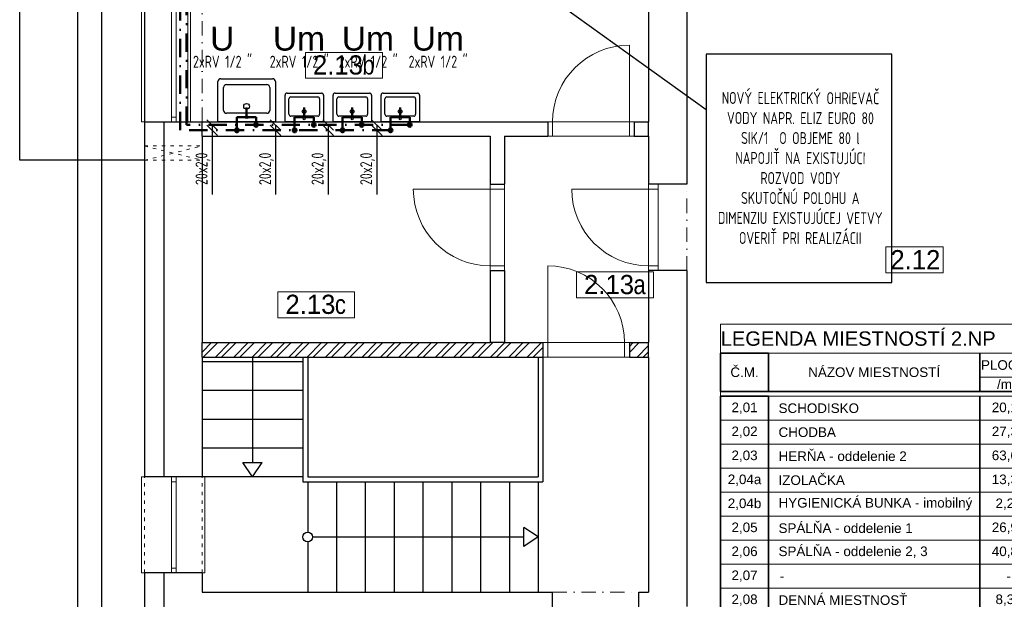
# Model space of a CAD drawing. Header units: millimetres. Extents: x -1674 to 107018, y 6909 to 78196.
# Tile 15 of 24: x 59194 to 69449, y 19948 to 25988. Entities that reach past the tile are written whole.
import ezdxf

# ---------------------------------------------------------------- set-up
doc = ezdxf.new("R2010")
doc.units = ezdxf.units.MM
for name, pattern in [('ACAD_ISO03W100', [30, 12, -18]), ('DASHDOT', [25.399999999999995, 12.7, -6.349999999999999, 0, -6.349999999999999]), ('ČERCHOVANÁ', [1, 0.5, -0.25, 0, -0.25])]:
    doc.linetypes.add(name, pattern=pattern)
doc.layers.add('- pomocna', color=232, linetype='Continuous', lineweight=0, plot=False)
for name, color, linetype, lineweight in [('_1_TZB-popis', 253, 'Continuous', 15), ('_1_TZB-studena voda', 130, 'Continuous', 50), ('_1_TZB-tepla voda', 240, 'DASHDOT', 40), ('H popisky', 8, 'Continuous', 25), ('H stavba', 82, 'Continuous', 30), ('Lines_Číslo_pera__99', 7, 'Continuous', 0), ('otvor', 163, 'Continuous', 5), ('ramik', 61, 'Continuous', 25), ('Tbč stavba', 4, 'ČERCHOVANÁ', 0), ('TZB-popis', 7, 'Continuous', 15), ('Tč stavba', 7, 'ACAD_ISO03W100', 5), ('VT šrafy', 253, 'Continuous', 9)]:
    doc.layers.add(name, color=color, linetype=linetype, lineweight=lineweight)
doc.styles.add('MtXpl_Arial_Narrow', font='ARIALN.TTF')
doc.styles.add('MtXpl_TechnicLite', font='txt')
doc.styles.add('Simplex', font='simplex_.ttf', dxfattribs={"height": 150})
doc.styles.get("Standard").update_dxf_attribs({"font": 'arial.ttf'})
doc.styles.add('Text-koty', font='isocp.shx', dxfattribs={"width": 0.8})

# ---------------------------------------------------------------- blocks, each defined once
blk = doc.blocks.new('*U414')
at = {"layer": 'ramik'}
for points in [[(-420, -8.123871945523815e-13), (0, 0), (6.641206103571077e-12, 297), (-419.9999999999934, 296.999999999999)], [(-415, 4.999999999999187), (-5.000000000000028, 5), (-4.999999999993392, 292), (-414.9999999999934, 291.999999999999)]]:
    blk.add_lwpolyline(points, close=True, dxfattribs=at)
blk = doc.blocks.new('A$Cf90d3635')
at = {"layer": 'Lines_Číslo_pera__99', "color": 8, "linetype": 'Continuous', "lineweight": 0}
for p, q in [((0, 5749.999999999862), (3300, 5749.999999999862)), ((0, 5749.999999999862), (0, 5449.999999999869)), ((3300, 5749.99999999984), (3300, 5449.999999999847)), ((0, 5049.999999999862), (0, 4999.999999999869)), ((0, 249.9999999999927), (0, 0)), ((500, 249.9999999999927), (500, 0)), ((0, 0), (2700, 0))]:
    blk.add_line(p, q, dxfattribs=at)
at = {"layer": 'Lines_Číslo_pera__99', "linetype": 'Continuous', "lineweight": 35}
for p, q in [((0, 5449.999999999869), (500, 5449.999999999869)), ((0, 5449.999999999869), (0, 5049.999999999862)), ((500, 5449.999999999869), (500, 5049.999999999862)), ((2700, 5449.999999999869), (2700, 5049.999999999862)), ((3300, 5449.999999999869), (3300, 5049.999999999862)), ((0, 5049.999999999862), (3299.999999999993, 5049.999999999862)), ((0, 4999.999999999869), (500, 4999.999999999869)), ((0, 4999.999999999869), (0, 249.9999999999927)), ((500, 4999.999999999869), (500, 249.9999999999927)), ((2700, 4999.999999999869), (2700, 0)), ((3300, 4999.999999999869), (3300, 0)), ((0, 249.9999999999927), (3300, 249.9999999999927)), ((2700, 0), (3300, 0))]:
    blk.add_line(p, q, dxfattribs=at)
at = {"layer": 'Lines_Číslo_pera__99', "linetype": 'Continuous'}
for p, q in [((500, 5449.999999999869), (3299.999999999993, 5449.999999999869)), ((2700, 5199.999999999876), (3299.999999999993, 5199.999999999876)), ((500, 4999.999999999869), (3300, 4999.999999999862)), ((0, 4749.999999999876), (3300.000000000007, 4749.999999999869)), ((0, 4499.999999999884), (3300.000000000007, 4499.999999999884)), ((0, 4249.999999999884), (3300.000000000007, 4249.999999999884)), ((0, 3999.999999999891), (3300.000000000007, 3999.999999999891)), ((0, 3749.999999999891), (3300.000000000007, 3749.999999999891)), ((0, 3499.999999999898), (3300.000000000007, 3499.999999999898)), ((0, 3249.999999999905), (3300.000000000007, 3249.999999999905)), ((0, 2999.999999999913), (3300.000000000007, 2999.999999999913)), ((0, 2749.99999999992), (3300.000000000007, 2749.999999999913)), ((0, 2499.999999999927), (3300.000000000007, 2499.999999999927)), ((0, 2249.999999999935), (3300.000000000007, 2249.999999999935)), ((0, 1999.999999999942), (3300.000000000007, 1999.999999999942)), ((0, 1749.999999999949), (3300.000000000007, 1749.999999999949)), ((0, 1499.999999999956), (3300.000000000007, 1499.999999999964)), ((0, 1249.999999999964), (3300.000000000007, 1249.999999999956)), ((0, 999.9999999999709), (3300.000000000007, 999.9999999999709)), ((0, 749.9999999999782), (3300.000000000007, 749.9999999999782)), ((0, 499.9999999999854), (3300.000000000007, 499.9999999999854))]:
    blk.add_line(p, q, dxfattribs=at)
for s, insert, char_height, width, attachment_point in [('LEGENDA MIESTNOSTÍ 2.NP', (1.5, 5599.999999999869), 150, 8951.500693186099, 4), ('{\\fArial|b0|i0|c238|p34;\\C256;PLOCHA}', (3000, 5324.999999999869), 100, 597, 5), ('{\\fArial|b0|i0|c238|p34;\\C256;Č.M.}', (250, 5249.999999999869), 100, 497, 5), ('{\\fArial|b0|i0|c238|p34;\\C256;NÁZOV MIESTNOSTÍ}', (1600, 5249.999999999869), 100, 2197, 5), ('{\\fArial|b0|i0|c238|p34;\\C256;/m²/}', (3000, 5124.999999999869), 100, 597, 5), ('{\\C256;2,01}', (250, 4874.999999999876), 100, 497, 5), ('{\\fArial Narrow|b0|i0|c238|p34;\\C256;  \\fArial|b0|i0|c238|p34; SCHODISKO}', (501.5, 4874.999999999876), 100, 2197, 4), ('{\\C256;20,13}', (3000, 4874.999999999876), 100, 597, 5), ('{\\C256;2,02}', (250, 4624.999999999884), 100, 497, 5), ('{\\fArial Narrow|b0|i0|c238|p34;\\C256;  \\fArial|b0|i0|c238|p34; CHODBA}', (501.5, 4624.999999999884), 100, 2197, 4), ('{\\C256;27,34}', (3000, 4624.999999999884), 100, 597, 5), ('{\\C256;2,03}', (250, 4374.999999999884), 100, 497, 5), ('{\\fArial Narrow|b0|i0|c238|p34;\\C256;  \\fArial|b0|i0|c238|p34; }HERŇA{\\C256; - oddelenie 2}', (501.5, 4374.999999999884), 100, 2197, 4), ('{\\C256;63,65}', (3000, 4374.999999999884), 100, 597, 5), ('{\\C256;2,04a}', (250, 4124.999999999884), 100, 497, 5), ('{\\fArial Narrow|b0|i0|c238|p34;\\C256;  \\fArial|b0|i0|c238|p34; IZOLAČKA}', (501.5, 4124.999999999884), 100, 2197, 4), ('{\\C256;13,34}', (3000, 4124.999999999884), 100, 597, 5), ('{\\C256;2,04b}', (250, 3874.999999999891), 100, 497, 5), ('{\\fArial Narrow|b0|i0|c238|p34;\\C256;  \\fArial|b0|i0|c238|p34; HYGIENICKÁ BUNKA - imobilný}', (501.5, 3874.999999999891), 100, 2197, 4), ('{\\C256;2,24}', (3000, 3874.999999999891), 100, 597, 5), ('{\\fArial Narrow|b0|i0|c238|p34;\\C256;  \\fArial|b0|i0|c238|p34; SPÁLŇA - oddelenie 1 }', (501.5, 3624.999999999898), 100, 2197, 4), ('{\\C256;2,05}', (250, 3624.999999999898), 100, 497, 5), ('{\\C256;26,92}', (3000, 3624.999999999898), 100, 597, 5), ('{\\C256;2,06}', (250, 3374.999999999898), 100, 497, 5), ('{\\fArial Narrow|b0|i0|c238|p34;\\C256;  \\fArial|b0|i0|c238|p34; SPÁLŇA - oddelenie 2, 3 }', (501.5, 3374.999999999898), 100, 2197, 4), ('{\\C256;40,80}', (3000, 3374.999999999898), 100, 597, 5), ('{\\C256;2,07}', (250, 3124.999999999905), 100, 497, 5), ('   -', (501.5, 3124.999999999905), 100, 2197, 4), ('-', (3000, 3124.999999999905), 100, 597, 5), ('{\\C256;2,08}', (250, 2874.99999999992), 100, 497, 5), ('{\\fArial Narrow|b0|i0|c238|p34;\\C256;  \\fArial|b0|i0|c238|p34; DENNÁ MIESTNOSŤ\\Ftxt|c238; }', (501.5, 2874.99999999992), 100, 2197, 4), ('{\\C256;8,37}', (3000, 2874.99999999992), 100, 597, 5), ('{\\C256;2,09}', (250, 2624.99999999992), 100, 497, 5), ('{\\fArial Narrow|b0|i0|c238|p34;\\C256;  \\fArial|b0|i0|c238|p34; UMÝVAREŇ - oddelenie 2 }', (501.5, 2624.99999999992), 100, 2197, 4), ('{\\C256;12,06}', (3000, 2624.99999999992), 100, 597, 5), ('{\\C256;2,10}', (250, 2374.999999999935), 100, 497, 5), ('{\\fArial Narrow|b0|i0|c238|p34;\\C256;  \\fArial|b0|i0|c238|p34; WC - oddelenie 2 }', (501.5, 2374.999999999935), 100, 2197, 4), ('{\\C256;5,89}', (3000, 2374.999999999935), 100, 597, 5), ('{\\C256;2,11}', (250, 2124.999999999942), 100, 497, 5), ('{\\fArial Narrow|b0|i0|c238|p34;\\C256;  \\fArial|b0|i0|c238|p34; WC PERSONÁL }', (501.5, 2124.999999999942), 100, 2197, 4), ('{\\C256;1,92}', (3000, 2124.999999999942), 100, 597, 5), ('{\\fArial Narrow|b0|i0|c238|p34;\\C256;  \\fArial|b0|i0|c238|p34; }HERŇA {\\C256;- oddelenie 3}', (501.5, 1874.999999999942), 100, 2197, 4), ('{\\C256;2,12}', (250, 1874.999999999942), 100, 497, 5), ('{\\C256;48,91}', (3000, 1874.999999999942), 100, 597, 5), ('{\\C256;2,13a}', (250, 1624.999999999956), 100, 497, 5), ('{\\fArial Narrow|b0|i0|c238|p34;\\C256;  \\fArial|b0|i0|c238|p34; CHODBA}', (501.5, 1624.999999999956), 100, 2197, 4), ('{\\C256;3,22}', (3000, 1624.999999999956), 100, 597, 5), ('{\\fArial Narrow|b0|i0|c238|p34;\\C256;  \\fArial|b0|i0|c238|p34; UMÝVAREŇ - oddelenie 3}', (501.5, 1374.999999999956), 100, 2197, 4), ('{\\C256;2,13b}', (250, 1374.999999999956), 100, 497, 5), ('{\\C256;11,74}', (3000, 1374.999999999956), 100, 597, 5), ('{\\C256;2,13c}', (250, 1124.999999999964), 100, 497, 5), ('{\\fArial Narrow|b0|i0|c238|p34;\\C256;  \\fArial|b0|i0|c238|p34; SKLAD}', (501.5, 1124.999999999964), 100, 2197, 4), ('{\\C256;6,45}', (3000, 1124.999999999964), 100, 597, 5), ('{\\C256;2,14}', (250, 874.9999999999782), 100, 497, 5), ('{\\fArial Narrow|b0|i0|c238|p34;\\C256;  \\fArial|b0|i0|c238|p34; -}', (501.5, 874.9999999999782), 100, 2197, 4), ('{\\C256;-}', (3000, 874.9999999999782), 100, 597, 5), ('{\\C256;2,15}', (250, 624.9999999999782), 100, 497, 5), ('{\\fArial Narrow|b0|i0|c238|p34;\\C256;  \\fArial|b0|i0|c238|p34; -}', (501.5, 624.9999999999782), 100, 2197, 4), ('{\\C256;-}', (3000, 624.9999999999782), 100, 597, 5), ('{\\C256;2,16}', (250, 374.9999999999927), 100, 497, 5), ('{\\fArial Narrow|b0|i0|c238|p34;\\C256;  \\fArial|b0|i0|c238|p34; KANCELÁRIA}', (501.5, 374.9999999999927), 100, 2197, 4), ('{\\C256;11,65}', (3000, 374.9999999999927), 100, 597, 5), ('304.63', (3000, 125), 100, 597, 5)]:
    blk.add_mtext(s, dxfattribs=dict(at, insert=insert, char_height=char_height, width=width, attachment_point=attachment_point))
blk = doc.blocks.new('2np-novypdklad')
at = {"layer": '- pomocna', "color": 8}
for p, q in [((10582.28383182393, 15320.9201581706), (10582.28383182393, 12570.9201581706)), ((5382.283831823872, 14670.9201581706), (5382.283831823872, 13220.9201581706)), ((10182.28383182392, 13220.9201581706), (10182.28383182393, 14420.9201581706)), ((5382.283831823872, 13220.9201581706), (10182.28383182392, 13220.9201581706)), ((8532.28383182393, 13070.9201581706), (5532.28383182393, 13070.9201581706)), ((5532.28383182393, 13070.9201581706), (5532.28383182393, 10920.9201581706)), ((8532.28383182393, 10920.9201581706), (8532.28383182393, 13070.9201581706)), ((8682.28383182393, 13070.9201581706), (10182.28383182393, 13070.9201581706)), ((8682.28383182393, 10920.9201581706), (8682.28383182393, 13070.9201581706)), ((10182.28383182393, 13070.9201581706), (10182.28383182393, 10920.9201581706)), ((10582.28383182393, 12570.9201581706), (10282.28383182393, 12570.9201581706)), ((10282.28383182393, 12570.9201581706), (10282.28383182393, 11670.9201581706)), ((10282.28383182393, 11670.9201581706), (10582.28383182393, 11670.9201581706)), ((10582.28383182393, 11670.9201581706), (10582.28383182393, 8170.920158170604)), ((5532.28383182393, 10920.9201581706), (8532.28383182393, 10920.9201581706)), ((10182.28383182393, 10920.9201581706), (8682.28383182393, 10920.9201581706))]:
    blk.add_line(p, q, dxfattribs=at)
at = {"color": 8, "linetype": 'Continuous'}
for p, q in [((3632.28383182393, 12820.92015817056), (3632.28383182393, 15070.92015817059)), ((4932.28383182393, 15070.92015817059), (4932.28383182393, 12820.92015817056)), ((5132.283831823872, 13220.92015817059), (5132.283831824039, 9520.920158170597)), ((4932.28383182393, 12820.92015817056), (3632.28383182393, 12820.92015817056)), ((6582.28383182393, 10770.9201581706), (6582.28383182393, 9470.920158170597)), ((6632.28383182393, 10770.9201581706), (6632.28383182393, 9520.920158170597)), ((9032.28383182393, 10770.9201581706), (9032.28383182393, 9520.920158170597)), ((9082.28383182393, 10770.9201581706), (9082.28383182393, 9470.920158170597)), ((6057.283831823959, 9520.920158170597), (5957.283831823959, 9670.92015817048)), ((6057.283831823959, 9520.920158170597), (6157.283831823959, 9670.92015817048)), ((6582.28383182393, 9470.920158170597), (9082.28383182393, 9470.920158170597)), ((6632.28383182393, 9520.920158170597), (9032.28383182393, 9520.920158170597)), ((6632.28383182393, 9470.920158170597), (6632.28383182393, 8945.920158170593)), ((6932.283831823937, 9470.920158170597), (6932.28383182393, 8320.92015817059)), ((7232.28383182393, 9470.920158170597), (7232.28383182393, 8320.92015817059)), ((7532.28383182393, 9470.920158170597), (7532.28383182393, 8320.92015817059)), ((7832.28383182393, 9470.920158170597), (7832.28383182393, 8320.92015817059)), ((8132.28383182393, 9470.920158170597), (8132.28383182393, 8320.92015817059)), ((8432.28383182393, 9470.920158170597), (8432.28383182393, 8320.92015817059)), ((8732.28383182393, 9470.920158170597), (8732.28383182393, 8320.92015817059)), ((9032.28383182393, 9470.920158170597), (9032.28383182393, 8320.92015817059)), ((9032.28383182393, 8895.920158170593), (8882.283831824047, 8995.920158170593)), ((6632.28383182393, 8845.920158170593), (6632.28383182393, 8320.92015817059)), ((9032.28383182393, 8895.920158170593), (8882.283831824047, 8795.920158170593)), ((5132.283831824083, 8520.920158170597), (5132.283831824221, 5220.920158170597))]:
    blk.add_line(p, q, dxfattribs=at)
at = {"color": 8}
for p, q in [((5696.562036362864, 13220.92018310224), (5696.562032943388, 13640.92018887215)), ((5726.562032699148, 13670.92018911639), (6266.562032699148, 13670.92019351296)), ((6296.562032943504, 13640.92019375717), (6296.562036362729, 13220.92030338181)), ((5756.562035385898, 13340.92018936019), (5756.562033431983, 13580.92018936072)), ((5786.562033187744, 13610.92018960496), (6206.562033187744, 13610.92019302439)), ((6236.562033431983, 13580.92019326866), (6236.562035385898, 13340.9201932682)), ((6396.562036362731, 13220.92034836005), (6396.56203408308, 13500.92035222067)), ((6416.562033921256, 13520.9203523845), (6776.562033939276, 13520.92035531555)), ((6436.562035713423, 13300.92035253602), (6436.562034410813, 13460.92035254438)), ((6456.562034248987, 13480.92035270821), (6736.562034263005, 13480.92035498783)), ((6756.562034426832, 13460.92035514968), (6756.562035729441, 13300.92035514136)), ((6796.562034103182, 13500.92035547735), (6796.562036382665, 13220.92042854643)), ((6896.562036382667, 13220.92026328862), (6896.562034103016, 13500.92026714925)), ((6916.562033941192, 13520.92026731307), (7276.562033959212, 13520.92027024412)), ((6936.562035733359, 13300.9202674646), (6936.562034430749, 13460.92026747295)), ((6956.562034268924, 13480.92026763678), (7236.562034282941, 13480.92026991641)), ((7256.562034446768, 13460.92027007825), (7256.562035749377, 13300.92027006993)), ((7296.562034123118, 13500.92027040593), (7296.562036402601, 13220.920343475)), ((7396.562036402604, 13220.92026328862), (7396.562034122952, 13500.92026714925)), ((7416.562033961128, 13520.92026731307), (7776.562033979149, 13520.92027024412)), ((7436.562035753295, 13300.9202674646), (7436.562034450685, 13460.92026747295)), ((7456.56203428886, 13480.92026763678), (7736.562034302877, 13480.92026991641)), ((7756.562034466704, 13460.92027007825), (7756.562035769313, 13300.92027006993)), ((7796.562034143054, 13500.92027040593), (7796.562036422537, 13220.920343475)), ((6206.562035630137, 13310.92019302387), (5786.562035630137, 13310.92018960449)), ((6736.562035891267, 13280.92035497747), (6456.56203587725, 13280.92035269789)), ((7236.562035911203, 13280.92026990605), (6956.562035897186, 13280.92026762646)), ((7736.562035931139, 13280.92026990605), (7456.562035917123, 13280.92026762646)), ((5532.28383182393, 13070.9201581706), (5532.28383182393, 13220.9201581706)), ((6296.562036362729, 13220.92030338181), (5696.562036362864, 13220.92018310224)), ((6796.562036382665, 13220.92042854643), (6396.562036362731, 13220.92034836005)), ((7296.562036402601, 13220.920343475), (6896.562036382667, 13220.92026328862)), ((7796.562036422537, 13220.920343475), (7396.562036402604, 13220.92026328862)), ((10182.28383182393, 13070.9201581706), (10182.28383182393, 13220.9201581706)), ((5532.28383182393, 10770.9201581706), (5532.28383182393, 10920.9201581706)), ((8682.28383182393, 10920.92015817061), (8532.28383182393, 10920.92015817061)), ((10182.28383182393, 10770.9201581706), (10182.28383182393, 10920.9201581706)), ((6057.283831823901, 10770.9201581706), (6057.283831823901, 9670.92015817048)), ((6582.28383182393, 10720.9201581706), (5532.283831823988, 10720.9201581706)), ((6582.28383182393, 10420.9201581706), (5532.283831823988, 10420.9201581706)), ((6582.28383182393, 10120.9201581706), (5532.283831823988, 10120.9201581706)), ((6582.28383182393, 9820.920158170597), (5532.283831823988, 9820.920158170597)), ((5957.283831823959, 9670.92015817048), (6157.283831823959, 9670.92015817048)), ((6057.283831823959, 9670.92015817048), (6057.283831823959, 9670.92015817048)), ((6582.28383182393, 9520.920158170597), (5532.283831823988, 9520.920158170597)), ((8882.283831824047, 8795.920158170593), (8882.283831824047, 8995.920158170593)), ((6682.28383182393, 8895.920158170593), (8882.283831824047, 8895.920158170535)), ((8882.283831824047, 8895.920158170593), (8882.283831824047, 8895.920158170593))]:
    blk.add_line(p, q, dxfattribs=at)
for centre, radius in [((5996.562035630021, 13270.92018659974), 15), ((6596.562035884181, 13254.25368402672), 10.00000000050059), ((7096.562035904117, 13254.25359895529), 10.00000000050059), ((7596.562035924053, 13254.25359895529), 10.00000000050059), ((6632.28383182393, 8895.920158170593), 50)]:
    blk.add_circle(centre, radius, dxfattribs=at)
for centre, radius, start, end in [((5726.562032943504, 13640.92018911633), 30.0000000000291, 90.00000046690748, 180.0000004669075), ((6266.562032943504, 13640.9201935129), 30, 4.669074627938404e-07, 90.00000046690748), ((5786.562033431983, 13580.92018960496), 30, 90.00000046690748, 180.0000004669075), ((6206.562033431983, 13580.92019302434), 30.0000000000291, 4.669074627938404e-07, 90.00000046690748), ((6416.562034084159, 13500.92035238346), 20.00000000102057, 90.0000004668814, 180.0000004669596), ((6456.562034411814, 13460.92035270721), 20.00000000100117, 90.0000004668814, 180.0000004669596), ((6736.56203442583, 13460.92035498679), 20.00000000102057, 4.669595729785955e-07, 90.0000004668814), ((6776.56203410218, 13500.92035531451), 20.00000000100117, 4.669595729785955e-07, 90.0000004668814), ((6916.562034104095, 13500.92026731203), 20.00000000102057, 90.0000004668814, 180.0000004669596), ((6956.56203443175, 13460.92026763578), 20.00000000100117, 90.0000004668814, 180.0000004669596), ((7236.562034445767, 13460.92026991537), 20.00000000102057, 4.669595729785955e-07, 90.0000004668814), ((7276.562034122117, 13500.92027024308), 20.00000000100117, 4.669595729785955e-07, 90.0000004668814), ((7416.562034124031, 13500.92026731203), 20.00000000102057, 90.0000004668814, 180.0000004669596), ((7456.562034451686, 13460.92026763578), 20.00000000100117, 90.0000004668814, 180.0000004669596), ((7736.562034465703, 13460.92026991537), 20.00000000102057, 4.669595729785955e-07, 90.0000004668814), ((7776.562034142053, 13500.92027024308), 20.00000000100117, 4.669595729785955e-07, 90.0000004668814), ((5786.562035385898, 13340.92018960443), 29.99999999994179, 180.0000004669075, 270.0000004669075), ((6206.562035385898, 13340.92019302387), 29.9999999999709, 270.0000004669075, 4.669074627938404e-07), ((6456.562035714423, 13300.92035269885), 20.00000000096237, 180.0000004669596, 270.0000004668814), ((6736.56203572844, 13300.92035497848), 20.00000000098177, 270.0000004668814, 4.669595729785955e-07), ((6956.56203573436, 13300.92026762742), 20.00000000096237, 180.0000004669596, 270.0000004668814), ((7236.562035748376, 13300.92026990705), 20.00000000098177, 270.0000004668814, 4.669595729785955e-07), ((7456.562035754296, 13300.92026762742), 20.00000000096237, 180.0000004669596, 270.0000004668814), ((7736.562035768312, 13300.92026990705), 20.00000000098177, 270.0000004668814, 4.669595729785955e-07)]:
    blk.add_arc(centre, radius, start, end, dxfattribs=at)
at = {"color": 8, "extrusion": (0, 0, -0.9999999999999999)}
for centre, major_axis, ratio, start_param, end_param in [((5995.263789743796, 13383.36896775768), (-29.0284891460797, 7.572768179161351), 0.9999999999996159, 4.457202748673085, 7.598795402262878), ((5995.263789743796, 13383.36896775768), (-29.0284891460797, 7.572768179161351), 0.9999999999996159, 1.315610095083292, 4.457202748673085), ((6595.696538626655, 13329.21953813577), (-19.35232609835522, 5.048512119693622), 0.9999999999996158, 4.457202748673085, 7.598795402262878), ((6595.696538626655, 13329.21953813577), (-19.35232609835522, 5.048512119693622), 0.9999999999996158, 1.315610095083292, 4.457202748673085), ((7095.696538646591, 13329.21945306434), (-19.35232609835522, 5.048512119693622), 0.9999999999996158, 4.457202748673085, 7.598795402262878), ((7095.696538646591, 13329.21945306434), (-19.35232609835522, 5.048512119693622), 0.9999999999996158, 1.315610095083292, 4.457202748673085), ((7595.696538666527, 13329.21945306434), (-19.35232609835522, 5.048512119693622), 0.9999999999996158, 4.457202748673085, 7.598795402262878), ((7595.696538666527, 13329.21945306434), (-19.35232609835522, 5.048512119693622), 0.9999999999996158, 1.315610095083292, 4.457202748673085)]:
    blk.add_ellipse(centre, major_axis=major_axis, ratio=ratio, start_param=start_param, end_param=end_param, dxfattribs=at)
at = {"layer": 'H popisky', "color": 8, "lineweight": 0}
for p, q in [((6609.562305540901, 13945.80402362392), (7409.562305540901, 13945.80402362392)), ((6609.562305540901, 13945.80402362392), (6609.562305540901, 13675.13735695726)), ((7409.562305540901, 13945.80402362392), (7409.562305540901, 13675.13735695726)), ((6609.562305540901, 13675.13735695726), (7409.562305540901, 13675.13735695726)), ((12652.04092381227, 11919.44788732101), (13252.04092381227, 11919.44788732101)), ((12652.04092381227, 11919.44788732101), (12652.04092381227, 11648.78122065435)), ((13252.04092381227, 11919.44788732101), (13252.04092381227, 11648.78122065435)), ((9433.304676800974, 11657.40416020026), (10233.30467680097, 11657.40416020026)), ((9433.304676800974, 11657.40416020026), (9433.304676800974, 11386.73749353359)), ((10233.30467680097, 11657.40416020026), (10233.30467680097, 11386.73749353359)), ((12652.04092381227, 11648.78122065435), (13252.04092381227, 11648.78122065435)), ((6320.635604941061, 11451.26668604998), (7120.635604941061, 11451.26668604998)), ((6320.635604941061, 11451.26668604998), (6320.635604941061, 11180.60001938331)), ((7120.635604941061, 11451.26668604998), (7120.635604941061, 11180.60001938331)), ((9433.304676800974, 11386.73749353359), (10233.30467680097, 11386.73749353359)), ((6320.635604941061, 11180.60001938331), (7120.635604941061, 11180.60001938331))]:
    blk.add_line(p, q, dxfattribs=at)
at = {"layer": 'H stavba', "color": 8}
for p, q in [((10582.28383182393, 15320.9201581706), (10582.28383182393, 12570.9201581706)), ((10182.28383182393, 14420.92015817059), (10182.28383182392, 13220.9201581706)), ((4932.28383182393, 13220.9201581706), (5532.28383182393, 13220.9201581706)), ((4932.28383182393, 13220.92015817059), (4932.28383182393, 9520.920158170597)), ((5532.28383182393, 13220.9201581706), (9132.283831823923, 13220.9201581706)), ((9132.283831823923, 13220.9201581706), (9132.283831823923, 13070.9201581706)), ((10032.28383182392, 13220.9201581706), (10032.28383182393, 13070.9201581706)), ((10032.28383182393, 13220.9201581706), (10182.28383182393, 13220.9201581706)), ((5532.283831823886, 13070.9201581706), (5532.28383182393, 10920.9201581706)), ((5532.28383182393, 13070.9201581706), (8532.283831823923, 13070.9201581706)), ((8532.28383182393, 13070.9201581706), (8532.28383182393, 12570.9201581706)), ((8682.28383182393, 13070.9201581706), (8682.28383182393, 12570.9201581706)), ((8682.283831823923, 13070.9201581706), (9132.28383182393, 13070.9201581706)), ((10032.28383182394, 13070.9201581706), (10182.28383182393, 13070.9201581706)), ((10182.28383182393, 13070.9201581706), (10182.28383182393, 12570.9201581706)), ((8532.28383182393, 12570.9201581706), (8682.28383182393, 12570.9201581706)), ((10582.28383182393, 12570.9201581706), (10182.28383182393, 12570.9201581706)), ((8532.28383182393, 11670.92015817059), (8532.28383182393, 10920.9201581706)), ((8532.28383182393, 11670.92015817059), (8682.28383182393, 11670.92015817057)), ((8682.28383182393, 11670.92015817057), (8682.28383182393, 10920.9201581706)), ((10582.28383182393, 11670.9201581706), (10182.28383182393, 11670.9201581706)), ((10182.28383182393, 11670.9201581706), (10182.28383182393, 10920.9201581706)), ((10582.28383182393, 11670.9201581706), (10582.28383182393, 8170.920158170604)), ((5532.28383182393, 10920.9201581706), (8532.28383182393, 10920.92015817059)), ((8682.28383182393, 10920.92015817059), (9082.28383182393, 10920.92015817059)), ((9082.28383182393, 10920.9201581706), (9082.28383182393, 10770.92015817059)), ((9982.28383182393, 10920.92015817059), (10182.28383182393, 10920.9201581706)), ((9982.28383182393, 10920.9201581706), (9982.28383182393, 10770.92015817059)), ((5532.28383182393, 10770.9201581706), (9082.28383182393, 10770.9201581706)), ((5532.28383182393, 10770.9201581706), (5532.283831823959, 9520.920158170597)), ((9982.28383182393, 10770.9201581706), (10182.28383182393, 10770.9201581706)), ((10182.28383182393, 10770.9201581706), (10182.28383182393, 8320.92015817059)), ((5532.28383182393, 9520.920158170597), (4932.28383182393, 9520.920158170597)), ((4932.28383182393, 8520.920158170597), (4932.28383182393, 5020.920158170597)), ((5532.28383182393, 8520.920158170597), (4932.28383182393, 8520.920158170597)), ((5532.283831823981, 8520.920158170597), (5532.283831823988, 8320.92015817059)), ((5532.28383182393, 8320.920158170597), (9182.28383182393, 8320.920158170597)), ((9182.28383182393, 8020.920158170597), (9182.28383182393, 8320.920158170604)), ((10082.28383182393, 8320.920158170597), (10182.28383182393, 8320.920158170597)), ((10082.28383182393, 8020.920158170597), (10082.28383182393, 8320.920158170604))]:
    blk.add_line(p, q, dxfattribs=at)
at = {"layer": 'otvor', "color": 8}
for p, q in [((4902.283831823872, 13220.9201581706), (4902.283831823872, 14670.92015817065)), ((5212.283831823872, 14670.9201581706), (5212.283831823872, 13220.9201581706)), ((5262.283831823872, 14670.9201581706), (5262.283831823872, 13220.9201581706)), ((5412.283831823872, 13220.9201581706), (5412.283831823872, 14670.9201581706)), ((9982.283831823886, 14020.9201581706), (9982.28383182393, 13070.9201581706)), ((5212.283831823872, 13270.9201581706), (5262.283831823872, 13270.9201581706)), ((4932.283831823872, 13220.9201581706), (4902.283831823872, 13220.9201581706)), ((10032.28383182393, 13220.9201581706), (9132.283831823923, 13220.9201581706)), ((9182.283831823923, 13220.9201581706), (9182.283831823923, 13070.9201581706)), ((9132.283831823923, 13070.9201581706), (10032.28383182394, 13070.9201581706)), ((7732.28383182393, 12520.92015817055), (8682.28383182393, 12520.9201581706)), ((8532.28383182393, 11670.92015817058), (8532.28383182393, 12570.9201581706)), ((8682.28383182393, 12570.9201581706), (8682.28383182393, 11670.92015817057)), ((10282.28383182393, 12520.92015817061), (9382.28383182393, 12520.92015817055)), ((10182.28383182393, 11670.9201581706), (10182.28383182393, 12570.9201581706)), ((10282.28383182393, 12570.9201581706), (10282.28383182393, 11670.9201581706)), ((8532.28383182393, 11720.92015817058), (8682.28383182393, 11720.92015817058)), ((9132.28383182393, 11720.9201581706), (9132.28383182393, 10770.9201581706)), ((10282.28383182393, 11720.9201581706), (10182.28383182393, 11720.9201581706)), ((9082.28383182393, 10920.92015817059), (9982.28383182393, 10920.92015817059)), ((9932.28383182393, 10920.9201581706), (9932.28383182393, 10770.9201581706)), ((9982.28383182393, 10770.9201581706), (9082.28383182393, 10770.9201581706)), ((4902.28383182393, 8520.920158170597), (4902.28383182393, 9520.920158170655)), ((4902.28383182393, 9520.920158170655), (4932.28383182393, 9520.920158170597)), ((5212.28383182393, 9520.920158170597), (5212.28383182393, 8520.920158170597)), ((5212.28383182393, 9470.920158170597), (5262.28383182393, 9470.920158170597)), ((5262.28383182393, 9520.920158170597), (5262.28383182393, 8520.920158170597)), ((5562.28383182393, 9520.920158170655), (5532.28383182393, 9520.920158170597)), ((5562.28383182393, 8520.920158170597), (5562.28383182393, 9520.920158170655)), ((4932.28383182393, 8520.920158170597), (4902.28383182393, 8520.920158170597)), ((5212.28383182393, 8570.920158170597), (5262.28383182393, 8570.920158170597)), ((5532.28383182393, 8520.920158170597), (5562.28383182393, 8520.920158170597))]:
    blk.add_line(p, q, dxfattribs=at)
for centre, radius, start, end in [((9982.283831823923, 13220.9201581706), 800, 90, 180), ((8532.28383182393, 12520.92015817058), 800, 180, 270), ((10182.28383182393, 12520.9201581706), 800.0000000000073, 180, 270), ((9132.28383182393, 10920.9201581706), 800, 0, 90)]:
    blk.add_arc(centre, radius, start, end, dxfattribs=at)
at = {"layer": 'Tbč stavba', "color": 8, "ltscale": 300}
for p, q in [((5532.283831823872, 13220.9201581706), (5532.283831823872, 14670.9201581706)), ((10582.28383182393, 11670.9201581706), (10582.28383182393, 12570.9201581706)), ((9182.28383182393, 8320.920158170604), (10082.28383182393, 8320.920158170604))]:
    blk.add_line(p, q, dxfattribs=at)
at = {"layer": 'Tč stavba', "color": 8, "ltscale": 3}
for p, q in [((4932.283831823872, 13220.9201581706), (4932.283831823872, 14670.9201581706)), ((5382.283831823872, 13220.9201581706), (5382.283831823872, 14670.9201581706)), ((4932.283831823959, 12970.9201581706), (5532.283831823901, 12970.9201581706)), ((4932.283831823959, 12820.9201581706), (5532.283831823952, 12970.9201581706)), ((4932.283831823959, 12970.9201581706), (5532.283831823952, 12820.9201581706)), ((4932.283831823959, 12820.9201581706), (5532.283831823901, 12820.9201581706)), ((4932.28383182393, 8520.920158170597), (4932.28383182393, 9520.920158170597)), ((5532.28383182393, 8520.920158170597), (5532.28383182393, 9520.920158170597))]:
    blk.add_line(p, q, dxfattribs=at)
at = {"layer": 'VT šrafy', "color": 8, "linetype": 'Continuous'}
for p, q in [((5532.283831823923, 10821.91924160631), (5631.284748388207, 10920.92015817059)), ((5544.924358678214, 10770.9201581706), (5694.924358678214, 10920.9201581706)), ((5672.203579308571, 10770.9201581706), (5822.203579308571, 10920.9201581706)), ((5735.843189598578, 10770.9201581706), (5885.843189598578, 10920.9201581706)), ((5863.122410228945, 10770.9201581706), (6013.122410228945, 10920.9201581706)), ((5926.762020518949, 10770.9201581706), (6076.762020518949, 10920.9201581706)), ((6054.04124114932, 10770.9201581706), (6204.041241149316, 10920.92015817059)), ((6117.680851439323, 10770.9201581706), (6267.68085143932, 10920.92015817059)), ((6244.960072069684, 10770.9201581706), (6394.96007206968, 10920.9201581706)), ((6308.599682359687, 10770.9201581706), (6458.599682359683, 10920.9201581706)), ((6435.878902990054, 10770.9201581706), (6585.878902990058, 10920.9201581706)), ((6499.518513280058, 10770.9201581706), (6649.518513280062, 10920.9201581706)), ((6626.797733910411, 10770.92015817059), (6776.797733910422, 10920.9201581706)), ((6690.437344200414, 10770.92015817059), (6840.437344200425, 10920.9201581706)), ((6817.716564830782, 10770.92015817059), (6967.716564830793, 10920.9201581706)), ((6881.356175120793, 10770.9201581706), (7031.356175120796, 10920.9201581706)), ((7008.635395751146, 10770.92015817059), (7158.635395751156, 10920.9201581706)), ((7072.275006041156, 10770.9201581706), (7222.27500604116, 10920.9201581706)), ((7199.55422667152, 10770.92015817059), (7349.554226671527, 10920.9201581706)), ((7263.193836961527, 10770.9201581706), (7413.193836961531, 10920.9201581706)), ((7390.473057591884, 10770.9201581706), (7540.473057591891, 10920.9201581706)), ((7454.112667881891, 10770.9201581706), (7604.112667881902, 10920.92015817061)), ((7581.391888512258, 10770.9201581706), (7731.391888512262, 10920.9201581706)), ((7645.031498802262, 10770.9201581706), (7795.031498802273, 10920.92015817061)), ((7772.310719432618, 10770.9201581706), (7922.310719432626, 10920.9201581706)), ((7835.950329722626, 10770.9201581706), (7985.950329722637, 10920.92015817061)), ((7963.229550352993, 10770.9201581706), (8113.229550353, 10920.9201581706)), ((8026.869160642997, 10770.9201581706), (8176.869160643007, 10920.92015817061)), ((8154.148381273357, 10770.9201581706), (8304.148381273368, 10920.92015817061)), ((8217.78799156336, 10770.9201581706), (8367.787991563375, 10920.92015817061)), ((8345.067212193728, 10770.9201581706), (8495.067212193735, 10920.9201581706)), ((8408.706822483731, 10770.9201581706), (8558.706822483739, 10920.9201581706)), ((8535.986043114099, 10770.92015817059), (8685.986043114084, 10920.92015817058)), ((8599.625653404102, 10770.92015817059), (8749.625653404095, 10920.92015817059)), ((8726.904874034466, 10770.9201581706), (8876.904874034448, 10920.92015817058)), ((8790.54448432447, 10770.9201581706), (8940.544484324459, 10920.92015817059)), ((8917.823704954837, 10770.9201581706), (9067.823704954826, 10920.92015817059)), ((8981.46331524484, 10770.9201581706), (9082.283831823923, 10871.74067474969)), ((9982.283831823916, 10880.78613043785), (10022.41785955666, 10920.92015817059)), ((9982.28383182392, 10817.14652014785), (10086.05746984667, 10920.92015817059)), ((10063.33669047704, 10770.92015817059), (10182.28383182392, 10889.86729951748)), ((10126.97630076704, 10770.9201581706), (10182.28383182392, 10826.22768922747))]:
    blk.add_line(p, q, dxfattribs=at)
at = {"layer": 'H popisky', "color": 8}
for s, style, p in [('2.13', 'MtXpl_TechnicLite', (6686.63666740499, 13714.67358884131)), ('b', 'MtXpl_Arial_Narrow', (7201.419276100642, 13714.67358884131)), ('2.12', 'MtXpl_TechnicLite', (12701.31628613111, 11685.27397427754)), ('2.13', 'MtXpl_TechnicLite', (9510.583677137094, 11426.27372541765)), ('a', 'MtXpl_Arial_Narrow', (10025.36628583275, 11426.27372541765)), ('2.13', 'MtXpl_TechnicLite', (6400.370266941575, 11220.13625126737)), ('c', 'MtXpl_Arial_Narrow', (6915.152875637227, 11220.13625126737))]:
    blk.add_text(s, height=200, rotation=359.9999999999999, dxfattribs=dict(at, style=style)).set_placement(p)

msp = doc.modelspace()

# ---------------------------------------------------------------- hatches: boundary and pattern name
at = {"layer": '_1_TZB-studena voda', "lineweight": 50, "ltscale": 10}
h = msp.add_hatch(color=256, dxfattribs=at)
h.dxf.hatch_style = 1
edge = h.paths.add_edge_path()
edge.add_arc((61655.96128623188, 24892.0519080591), 20, -1709.9999999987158, -1349.999999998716, ccw=False)
h = msp.add_hatch(color=256, dxfattribs=at)
h.dxf.hatch_style = 1
edge = h.paths.add_edge_path()
edge.add_arc((61655.96128623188, 24892.0519080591), 20, 1709.999999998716, 2069.999999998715)
h = msp.add_hatch(color=256, dxfattribs=at)
h.dxf.hatch_style = 1
edge = h.paths.add_edge_path()
edge.add_arc((62257.04279864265, 24892.0519080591), 20, -1709.9999999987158, -1349.999999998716, ccw=False)
h = msp.add_hatch(color=256, dxfattribs=at)
h.dxf.hatch_style = 1
edge = h.paths.add_edge_path()
edge.add_arc((62257.04279864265, 24892.0519080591), 20, 1709.999999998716, 2069.999999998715)
h = msp.add_hatch(color=256, dxfattribs=at)
h.dxf.hatch_style = 1
edge = h.paths.add_edge_path()
edge.add_arc((62755.76165962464, 24892.0519080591), 20, -1709.9999999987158, -1349.999999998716, ccw=False)
h = msp.add_hatch(color=256, dxfattribs=at)
h.dxf.hatch_style = 1
edge = h.paths.add_edge_path()
edge.add_arc((62755.76165962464, 24892.0519080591), 20, 1709.999999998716, 2069.999999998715)
h = msp.add_hatch(color=256, dxfattribs=at)
h.dxf.hatch_style = 1
edge = h.paths.add_edge_path()
edge.add_arc((63256.36521274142, 24892.0519080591), 20, -1709.9999999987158, -1349.999999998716, ccw=False)
h = msp.add_hatch(color=256, dxfattribs=at)
h.dxf.hatch_style = 1
edge = h.paths.add_edge_path()
edge.add_arc((63256.36521274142, 24892.0519080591), 20, 1709.999999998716, 2069.999999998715)
at = {"layer": '_1_TZB-tepla voda', "linetype": 'ByBlock', "lineweight": 50}
h = msp.add_hatch(color=256, dxfattribs=at)
h.dxf.hatch_style = 1
edge = h.paths.add_edge_path()
edge.add_arc((61455.96128623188, 24835.99525098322), 20, -1979.9999999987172, -1619.999999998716, ccw=False)
h = msp.add_hatch(color=256, dxfattribs=at)
h.dxf.hatch_style = 1
edge = h.paths.add_edge_path()
edge.add_arc((62057.04279864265, 24835.99525098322), 20, -1979.9999999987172, -1619.999999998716, ccw=False)
h = msp.add_hatch(color=256, dxfattribs=at)
h.dxf.hatch_style = 1
edge = h.paths.add_edge_path()
edge.add_arc((62555.76165962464, 24835.99525098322), 20, -1979.9999999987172, -1619.999999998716, ccw=False)
h = msp.add_hatch(color=256, dxfattribs=at)
h.dxf.hatch_style = 1
edge = h.paths.add_edge_path()
edge.add_arc((63056.36521274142, 24835.99525098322), 20, -1979.9999999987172, -1619.999999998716, ccw=False)

# ---------------------------------------------------------------- linework, layer by layer
msp.add_line((64193.83022228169, 26599.98155251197), (66345.29674154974, 25053.72278382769))
msp.add_lwpolyline([(66345.29674154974, 23249.99172638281), (68277.9029772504, 23249.99172638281), (68277.9029772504, 25628.3532175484), (66345.29674154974, 25628.3532175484)], close=True)
at = {"layer": '_1_TZB-studena voda', "linetype": 'DASHDOT', "lineweight": 50, "ltscale": 15}
for p, q in [((60930.69806022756, 24892.0519080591), (60930.69806022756, 27708.06537149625)), ((63256.36521274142, 24892.0519080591), (60930.69806022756, 24892.0519080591))]:
    msp.add_line(p, q, dxfattribs=at)
at = {"layer": '_1_TZB-studena voda', "lineweight": 50, "ltscale": 15}
for p, q in [((61555.96128623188, 24973.33728153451), (61555.96128623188, 25073.33728153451)), ((62157.04279864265, 24973.33728153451), (62157.04279864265, 25073.33728153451)), ((62655.76165962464, 24973.33728153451), (62655.76165962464, 25073.33728153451)), ((63156.36521274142, 24973.33728153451), (63156.36521274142, 25073.33728153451)), ((61555.96128623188, 24973.33728153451), (61655.96128623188, 24973.33728153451)), ((62157.04279864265, 24973.33728153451), (62257.04279864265, 24973.33728153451)), ((62655.76165962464, 24973.33728153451), (62755.76165962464, 24973.33728153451)), ((63156.36521274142, 24973.33728153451), (63256.36521274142, 24973.33728153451))]:
    msp.add_line(p, q, dxfattribs=at)
at = {"layer": '_1_TZB-studena voda', "lineweight": 50, "ltscale": 10}
for p, q in [((61655.96128623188, 24973.33728153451), (61655.96128623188, 24892.0519080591)), ((62257.04279864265, 24973.33728153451), (62257.04279864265, 24892.0519080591)), ((62755.76165962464, 24973.33728153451), (62755.76165962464, 24892.0519080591)), ((63256.36521274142, 24973.33728153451), (63256.36521274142, 24892.0519080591))]:
    msp.add_line(p, q, dxfattribs=at)
for centre in [(61655.96128623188, 24892.0519080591), (61655.96128623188, 24892.0519080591), (62257.04279864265, 24892.0519080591), (62257.04279864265, 24892.0519080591), (62755.76165962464, 24892.0519080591), (62755.76165962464, 24892.0519080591), (63256.36521274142, 24892.0519080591), (63256.36521274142, 24892.0519080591)]:
    msp.add_circle(centre, 20, dxfattribs=at)
at = {"layer": '_1_TZB-tepla voda', "lineweight": 50, "ltscale": 15}
for p, q in [((60865.45272409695, 24835.99525098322), (60865.45272409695, 27787.53751297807)), ((63056.36521274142, 24835.99525098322), (60865.45272409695, 24835.99525098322))]:
    msp.add_line(p, q, dxfattribs=at)
at = {"layer": '_1_TZB-tepla voda', "linetype": 'ByBlock', "lineweight": 50, "ltscale": 500}
for p, q in [((61455.96128623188, 24835.99525098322), (61455.96128623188, 24973.33728153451)), ((61455.96128623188, 24973.33728153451), (61555.96128623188, 24973.33728153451)), ((62057.04279864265, 24835.99525098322), (62057.04279864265, 24973.33728153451)), ((62057.04279864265, 24973.33728153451), (62157.04279864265, 24973.33728153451)), ((62555.76165962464, 24835.99525098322), (62555.76165962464, 24973.33728153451)), ((62555.76165962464, 24973.33728153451), (62655.76165962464, 24973.33728153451)), ((63056.36521274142, 24835.99525098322), (63056.36521274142, 24973.33728153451)), ((63056.36521274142, 24973.33728153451), (63156.36521274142, 24973.33728153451))]:
    msp.add_line(p, q, dxfattribs=at)
for centre in [(61455.96128623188, 24835.99525098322), (62057.04279864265, 24835.99525098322), (62555.76165962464, 24835.99525098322), (63056.36521274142, 24835.99525098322)]:
    msp.add_circle(centre, 20, dxfattribs=at)
at = {"layer": 'TZB-popis'}
for p, q in [((61141.93659333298, 24945.99890727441), (61252.49947371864, 24838.1049088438)), ((61804.30121567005, 24945.99890727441), (61914.86409605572, 24838.1049088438)), ((62350.2995726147, 24945.99890727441), (62460.86245300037, 24838.1049088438)), ((62856.9800361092, 24945.99890727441), (62967.54291649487, 24838.1049088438)), ((61141.93659333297, 24889.94225019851), (61252.49947371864, 24782.0482517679)), ((61804.30121567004, 24889.94225019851), (61914.86409605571, 24782.0482517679)), ((62350.29957261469, 24889.94225019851), (62460.86245300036, 24782.0482517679)), ((62856.98003610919, 24889.94225019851), (62967.54291649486, 24782.0482517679))]:
    msp.add_line(p, q, dxfattribs=at)
at = {"layer": 'TZB-popis', "lineweight": -3}
for p, q in [((61197.21803352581, 24892.05190805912), (61197.21803402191, 24167.69851826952)), ((61859.58265586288, 24892.05190805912), (61859.58265635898, 24167.69851826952)), ((62405.58101280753, 24892.05190805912), (62405.58101330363, 24167.69851826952)), ((62912.26147630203, 24892.05190805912), (62912.26147679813, 24167.69851826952))]:
    msp.add_line(p, q, dxfattribs=at)

# ---------------------------------------------------------------- block references
for name, p in [('2np-novypdklad', (55561.44564692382, 11702.15844553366)), ('A$Cf90d3635', (66493.55126058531, 17064.06386519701))]:
    msp.add_blockref(name, p)
at = {"layer": 'ramik', "xscale": 49.99999999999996, "yscale": 49.99999999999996, "zscale": 49.99999999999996}
msp.add_blockref('*U414', (80797.41014647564, 16009.50913535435), dxfattribs=at)

# ---------------------------------------------------------------- texts
at = {"layer": '_1_TZB-popis', "color": 0, "ltscale": 0.04, "char_height": 250, "width": 231.6139545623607, "attachment_point": 5, "rotation": 0.01830544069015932, "style": 'Simplex'}
for s, insert in [('{\\fArial|b0|i0|c238|p34;U}', (61303.28035901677, 25789.66229020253)), ('{\\fArial|b0|i0|c238|p34;Um}', (62102.64338283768, 25789.66229020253)), ('{\\fArial|b0|i0|c238|p34;Um}', (62820.49223237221, 25789.66229020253)), ('{\\fArial|b0|i0|c238|p34;Um}', (63548.85881140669, 25789.66229020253))]:
    msp.add_mtext(s, dxfattribs=dict(at, insert=insert))
at = {"layer": '_1_TZB-popis', "color": 0, "lineweight": 30, "char_height": 125, "attachment_point": 5, "style": 'Text-koty'}
for insert in [(61305.98764713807, 25550.7242714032), (62105.35067095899, 25550.7242714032), (62823.19952049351, 25550.7242714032), (63551.56609952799, 25550.7242714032)]:
    msp.add_mtext('\\A1;2xRV 1/2 "', dxfattribs=dict(at, insert=insert))
at = {"layer": 'TZB-popis', "insert": (67324.81182239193, 24441.77851403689), "char_height": 125, "width": 1767.36447137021, "attachment_point": 5, "rotation": 359.87834722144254, "style": 'Text-koty'}
msp.add_mtext('\\A1;\\pt3875;NOVÝ ELEKTRICKÝ OHRIEVAČ VODY NAPR. ELIZ EURO 80 SIK/1  O OBJEME 80 l\\PNAPOJIŤ NA EXISTUJÚCI \\PROZVOD VODY\\PSKUTOČNÚ POLOHU A DIMENZIU EXISTUJÚCEJ VETVY OVERIŤ PRI REALIZÁCII', dxfattribs=at)
at = {"layer": 'TZB-popis', "lineweight": 30, "char_height": 125, "attachment_point": 5, "rotation": 89.99999999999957, "style": 'Text-koty'}
for insert in [(61101.95224945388, 24433.96604838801), (61764.31687179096, 24433.96604838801), (62310.31522873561, 24433.96604838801), (62816.99569223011, 24433.96604838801)]:
    msp.add_mtext('\\A1;20x2,0', dxfattribs=dict(at, insert=insert))

doc.saveas('drawing.dxf')
